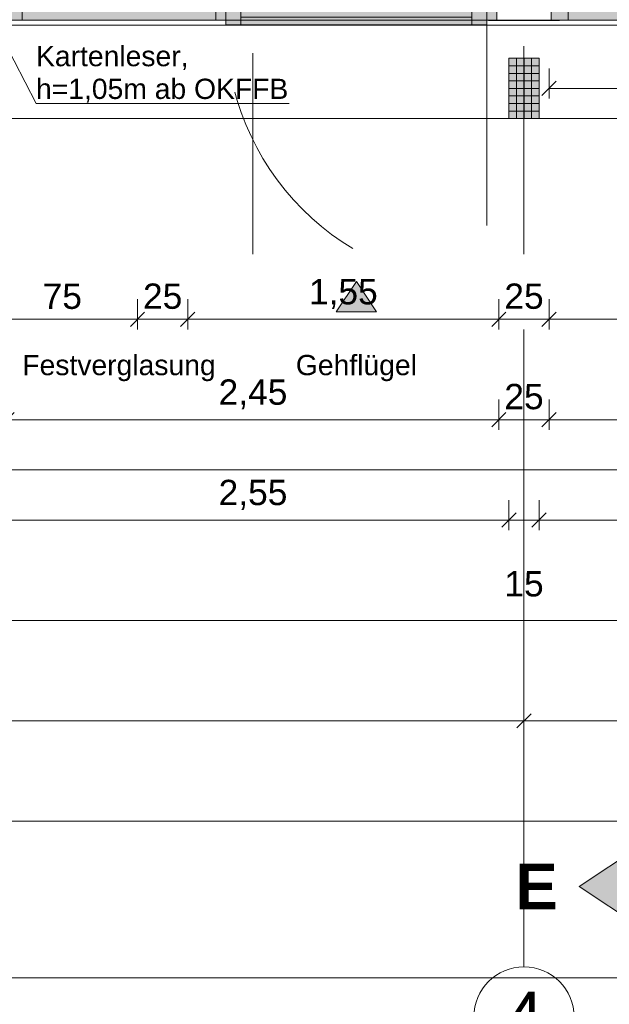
# Model space of a CAD drawing. Header units: metres. Extents: x -111 to 152, y -132 to 99.
# Tile 29 of 256: x -18.71 to -15.78, y -26.69 to -21.78. Entities that reach past the tile are written whole.
import ezdxf

# ---------------------------------------------------------------- set-up
doc = ezdxf.new("R2010")
doc.units = ezdxf.units.M
doc.header["$PDMODE"] = 1
doc.header["$PDSIZE"] = -2
for name, pattern in [('Achsen 01', [5.291531, 3.175, -1.058062, 0.352704, -0.705764]), ('gestrichelt - 01', [2, 1, -1]), ('Raster 01', [2, 1, -1])]:
    doc.linetypes.add(name, pattern=pattern)
doc.layers.get('0').update_dxf_attribs({"lineweight": 25})
for name, color, linetype, lineweight, true_color in [('014_Fassadenarbeiten-000 Aufsicht Betonfertigteile', 7, 'Continuous', 9, 0xc0c0c0), ('032_Metallarbeiten-Fenster', 7, 'Continuous', 13, 0x444444), ('AV1-Achsen', 1, 'Achsen 01', 18, 0xff0000), ('AV1-Raster', 7, 'Raster 01', 9, 0xa6a6a6)]:
    doc.layers.add(name, color=color, linetype=linetype, lineweight=lineweight, true_color=true_color)
for name, color, linetype, lineweight in [('014_Fassadenarbeiten-330 Betonfertigteile vertikal', 7, 'Continuous', 9), ('026_Fensterarbeiten-330 allg.', 7, 'Continuous', 9), ('030_Sonnenschutzarbeiten-BLENDSCHUTZ', 7, 'Continuous', 5), ('_1.35m (3D)', 7, 'Continuous', 9), ('_EG (2D)', 7, 'Continuous', 9), ('_EG - DS (2D)', 7, 'Continuous', 9), ('_GRU (2D)', 7, 'Continuous', 9), ('AV1-Schnitt Achsen', 7, 'Achsen 01', 18), ('Bemaßung-Bemaßung', 7, 'Continuous', 9), ('Keine', 7, 'Continuous', 9)]:
    doc.layers.add(name, color=color, linetype=linetype, lineweight=lineweight)
doc.layers.get('0').freeze()
doc.styles.add('Arial', font='arial.ttf')
doc.styles.add('Arial (bold)', font='arialbd.ttf')
doc.dimstyles.new('COE 50', dxfattribs={"dimtxt": 126.090495, "dimasz": 0.001414, "dimexe": 0.001, "dimexo": 0.01, "dimgap": 0.001, "dimtad": 1, "dimdec": 3, "dimtxsty": 'Arial', "dimblk": 'VW_SLASH-3', "dimblk1": 'VW_SLASH-3', "dimblk2": 'VW_SLASH-3', "dimcen": 0, "dimadec": 3, "dimazin": 0, "dimtfac": 0.8, "dimtdec": 3, "dimtix": 1, "dimtmove": 0, "dimatfit": 0, "dimldrblk": 'VW_SLASH-2', "dimfxl": 0.002, "dimfxlon": 1, "dimfrac": 2, "dimtolj": 1, "dimarcsym": 0})

# ---------------------------------------------------------------- blocks, each defined once
blk = doc.blocks.new('Group-2')
at = {"layer": 'AV1-Raster'}
for p, q in [((-17.55, -22.95), (-17.55, 1.35)), ((-16.2, -22.95), (-16.2, 1.35))]:
    blk.add_line(p, q, dxfattribs=at)
blk = doc.blocks.new('1.35m (3D)')
at = {"layer": 'AV1-Raster', "color": 7}
blk.add_blockref('Group-2', (0, 0), dxfattribs=at)
blk = doc.blocks.new('VW_SLASH-3')
at = {"color": 0, "linetype": 'ByBlock', "lineweight": -2, "transparency": 16777216}
blk.add_line((0, 0), (-1, 0), dxfattribs=at)
at = {"color": 0, "linetype": 'Continuous', "lineweight": 15, "transparency": 16777216, "flags": 128}
blk.add_lwpolyline([(0.5, 0.5), (-0.5, -0.5)], dxfattribs=at)
blk = doc.blocks.new('*D17')
at = {"layer": '030_Sonnenschutzarbeiten-BLENDSCHUTZ', "color": 0, "lineweight": -2}
for p, q in [((-16.075, -22.025), (-16.075, -22.175)), ((-13.625, -22.025), (-13.625, -22.175)), ((-13.6957, -22.125), (-16.0043, -22.125))]:
    blk.add_line(p, q, dxfattribs=at)
at = {"layer": 'Defpoints', "color": 0}
for p in [(-16.075, -21.385), (-13.625, -21.385), (-16.075, -22.125)]:
    blk.add_point(p, dxfattribs=at)
at = {"layer": '030_Sonnenschutzarbeiten-BLENDSCHUTZ', "color": 0, "lineweight": -2, "xscale": 0.070693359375, "yscale": 0.070693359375, "zscale": 0.070693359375, "rotation": 180}
blk.add_blockref('VW_SLASH-3', (-16.075, -22.125), dxfattribs=at)
at = {"layer": '030_Sonnenschutzarbeiten-BLENDSCHUTZ', "color": 0, "lineweight": -2, "xscale": 0.070693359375, "yscale": 0.070693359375, "zscale": 0.070693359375}
blk.add_blockref('VW_SLASH-3', (-13.625, -22.125), dxfattribs=at)
at = {"layer": '030_Sonnenschutzarbeiten-BLENDSCHUTZ', "color": 0, "lineweight": 13, "insert": (-14.85, -21.9992), "char_height": 0.12609, "attachment_point": 5, "style": 'Arial'}
blk.add_mtext('\\A1;2,45', dxfattribs=at)
blk = doc.blocks.new('VW_SLASH-2')
at = {"color": 0, "linetype": 'ByBlock', "lineweight": -2, "transparency": 16777216}
blk.add_line((0, 0), (-1, 0), dxfattribs=at)
at = {"color": 0, "linetype": 'Continuous', "lineweight": 15, "transparency": 16777216, "flags": 128}
blk.add_lwpolyline([(0.5, 0.5), (-0.5, -0.5)], dxfattribs=at)
blk = doc.blocks.new('*D434')
at = {"layer": 'Bemaßung-Bemaßung', "color": 0, "lineweight": -2}
for p, q in [((-39.15, -25.675), (-39.15, -25.825)), ((0, -25.675), (0, -25.825)), ((-0.0707, -25.775), (-39.0793, -25.775))]:
    blk.add_line(p, q, dxfattribs=at)
at = {"layer": 'Defpoints', "color": 0}
for p in [(-39.15, -21.6), (0, -21.6), (-39.15, -25.775)]:
    blk.add_point(p, dxfattribs=at)
at = {"layer": 'Bemaßung-Bemaßung', "color": 0, "lineweight": -2, "xscale": 0.070693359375, "yscale": 0.070693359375, "zscale": 0.070693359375, "rotation": 180}
blk.add_blockref('VW_SLASH-3', (-39.15, -25.775), dxfattribs=at)
at = {"layer": 'Bemaßung-Bemaßung', "color": 0, "lineweight": -2, "xscale": 0.070693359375, "yscale": 0.070693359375, "zscale": 0.070693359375}
blk.add_blockref('VW_SLASH-3', (0, -25.775), dxfattribs=at)
at = {"layer": 'Bemaßung-Bemaßung', "color": 0, "insert": (-19.575, -25.6341), "char_height": 0.15131, "attachment_point": 5, "style": 'Arial'}
blk.add_mtext('\\A1;39,15', dxfattribs=at)
blk = doc.blocks.new('*D438')
at = {"layer": 'Bemaßung-Bemaßung', "color": 0, "lineweight": -2}
for p, q in [((-22.95, -25.175), (-22.95, -25.325)), ((-16.2, -25.175), (-16.2, -25.325)), ((-16.2707, -25.275), (-22.8793, -25.275))]:
    blk.add_line(p, q, dxfattribs=at)
at = {"layer": 'Defpoints', "color": 0}
for p in [(-22.95, -21.6), (-16.2, -21.6), (-22.95, -25.275)]:
    blk.add_point(p, dxfattribs=at)
at = {"layer": 'Bemaßung-Bemaßung', "color": 0, "lineweight": -2, "xscale": 0.070693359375, "yscale": 0.070693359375, "zscale": 0.070693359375, "rotation": 180}
blk.add_blockref('VW_SLASH-3', (-22.95, -25.275), dxfattribs=at)
at = {"layer": 'Bemaßung-Bemaßung', "color": 0, "lineweight": -2, "xscale": 0.070693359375, "yscale": 0.070693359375, "zscale": 0.070693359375}
blk.add_blockref('VW_SLASH-3', (-16.2, -25.275), dxfattribs=at)
at = {"layer": 'Bemaßung-Bemaßung', "color": 0, "insert": (-19.575, -25.1492), "char_height": 0.12609, "attachment_point": 5, "style": 'Arial'}
blk.add_mtext('\\A1;6,75', dxfattribs=at)
blk = doc.blocks.new('*D439')
at = {"layer": 'Bemaßung-Bemaßung', "color": 0, "lineweight": -2}
for p, q in [((-16.2, -25.175), (-16.2, -25.325)), ((-10.8, -25.175), (-10.8, -25.325)), ((-10.8707, -25.275), (-16.1293, -25.275))]:
    blk.add_line(p, q, dxfattribs=at)
at = {"layer": 'Defpoints', "color": 0}
for p in [(-16.2, -21.6), (-10.8, -21.6), (-16.2, -25.275)]:
    blk.add_point(p, dxfattribs=at)
at = {"layer": 'Bemaßung-Bemaßung', "color": 0, "lineweight": -2, "xscale": 0.070693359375, "yscale": 0.070693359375, "zscale": 0.070693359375, "rotation": 180}
blk.add_blockref('VW_SLASH-3', (-16.2, -25.275), dxfattribs=at)
at = {"layer": 'Bemaßung-Bemaßung', "color": 0, "lineweight": -2, "xscale": 0.070693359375, "yscale": 0.070693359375, "zscale": 0.070693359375}
blk.add_blockref('VW_SLASH-3', (-10.8, -25.275), dxfattribs=at)
at = {"layer": 'Bemaßung-Bemaßung', "color": 0, "insert": (-13.5, -25.1492), "char_height": 0.12609, "attachment_point": 5, "style": 'Arial'}
blk.add_mtext('\\A1;5,40', dxfattribs=at)
blk = doc.blocks.new('*D462')
at = {"layer": 'Bemaßung-Bemaßung', "color": 0, "lineweight": -2}
for p, q in [((-18.975, -24.175), (-18.975, -24.325)), ((-18.825, -24.175), (-18.825, -24.325)), ((-19.0457, -24.275), (-19.1164, -24.275)), ((-18.825, -24.275), (-18.975, -24.275)), ((-18.7543, -24.275), (-18.6836, -24.275))]:
    blk.add_line(p, q, dxfattribs=at)
at = {"layer": 'Defpoints', "color": 0}
for p in [(-18.975, -22.275), (-18.825, -22.275), (-18.975, -24.275)]:
    blk.add_point(p, dxfattribs=at)
at = {"layer": 'Bemaßung-Bemaßung', "color": 0, "lineweight": -2, "xscale": 0.070693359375, "yscale": 0.070693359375, "zscale": 0.070693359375}
blk.add_blockref('VW_SLASH-3', (-18.975, -24.275), dxfattribs=at)
at = {"layer": 'Bemaßung-Bemaßung', "color": 0, "lineweight": -2, "xscale": 0.070693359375, "yscale": 0.070693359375, "zscale": 0.070693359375, "rotation": 180}
blk.add_blockref('VW_SLASH-3', (-18.825, -24.275), dxfattribs=at)
at = {"layer": 'Bemaßung-Bemaßung', "color": 0, "insert": (-18.9, -24.5931), "char_height": 0.12609, "attachment_point": 5, "style": 'Arial'}
blk.add_mtext('\\A1;15', dxfattribs=at)
blk = doc.blocks.new('*D463')
at = {"layer": 'Bemaßung-Bemaßung', "color": 0, "lineweight": -2}
for p, q in [((-18.825, -24.175), (-18.825, -24.325)), ((-16.275, -24.175), (-16.275, -24.325)), ((-16.3457, -24.275), (-18.7543, -24.275))]:
    blk.add_line(p, q, dxfattribs=at)
at = {"layer": 'Defpoints', "color": 0}
for p in [(-18.825, -22.275), (-16.275, -22.275), (-18.825, -24.275)]:
    blk.add_point(p, dxfattribs=at)
at = {"layer": 'Bemaßung-Bemaßung', "color": 0, "lineweight": -2, "xscale": 0.070693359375, "yscale": 0.070693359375, "zscale": 0.070693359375, "rotation": 180}
blk.add_blockref('VW_SLASH-3', (-18.825, -24.275), dxfattribs=at)
at = {"layer": 'Bemaßung-Bemaßung', "color": 0, "lineweight": -2, "xscale": 0.070693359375, "yscale": 0.070693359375, "zscale": 0.070693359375}
blk.add_blockref('VW_SLASH-3', (-16.275, -24.275), dxfattribs=at)
at = {"layer": 'Bemaßung-Bemaßung', "color": 0, "insert": (-17.55, -24.1492), "char_height": 0.12609, "attachment_point": 5, "style": 'Arial'}
blk.add_mtext('\\A1;2,55', dxfattribs=at)
blk = doc.blocks.new('*D464')
at = {"layer": 'Bemaßung-Bemaßung', "color": 0, "lineweight": -2}
for p, q in [((-16.275, -24.175), (-16.275, -24.325)), ((-16.125, -24.175), (-16.125, -24.325)), ((-16.3457, -24.275), (-16.4164, -24.275)), ((-16.125, -24.275), (-16.275, -24.275)), ((-16.0543, -24.275), (-15.9836, -24.275))]:
    blk.add_line(p, q, dxfattribs=at)
at = {"layer": 'Defpoints', "color": 0}
for p in [(-16.275, -22.275), (-16.125, -22.275), (-16.275, -24.275)]:
    blk.add_point(p, dxfattribs=at)
at = {"layer": 'Bemaßung-Bemaßung', "color": 0, "lineweight": -2, "xscale": 0.070693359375, "yscale": 0.070693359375, "zscale": 0.070693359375}
blk.add_blockref('VW_SLASH-3', (-16.275, -24.275), dxfattribs=at)
at = {"layer": 'Bemaßung-Bemaßung', "color": 0, "lineweight": -2, "xscale": 0.070693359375, "yscale": 0.070693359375, "zscale": 0.070693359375, "rotation": 180}
blk.add_blockref('VW_SLASH-3', (-16.125, -24.275), dxfattribs=at)
at = {"layer": 'Bemaßung-Bemaßung', "color": 0, "insert": (-16.2, -24.5931), "char_height": 0.12609, "attachment_point": 5, "style": 'Arial'}
blk.add_mtext('\\A1;15', dxfattribs=at)
blk = doc.blocks.new('*D465')
at = {"layer": 'Bemaßung-Bemaßung', "color": 0, "lineweight": -2}
for p, q in [((-16.125, -24.175), (-16.125, -24.325)), ((-13.575, -24.175), (-13.575, -24.325)), ((-13.6457, -24.275), (-16.0543, -24.275))]:
    blk.add_line(p, q, dxfattribs=at)
at = {"layer": 'Defpoints', "color": 0}
for p in [(-16.125, -22.275), (-13.575, -22.275), (-16.125, -24.275)]:
    blk.add_point(p, dxfattribs=at)
at = {"layer": 'Bemaßung-Bemaßung', "color": 0, "lineweight": -2, "xscale": 0.070693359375, "yscale": 0.070693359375, "zscale": 0.070693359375, "rotation": 180}
blk.add_blockref('VW_SLASH-3', (-16.125, -24.275), dxfattribs=at)
at = {"layer": 'Bemaßung-Bemaßung', "color": 0, "lineweight": -2, "xscale": 0.070693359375, "yscale": 0.070693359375, "zscale": 0.070693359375}
blk.add_blockref('VW_SLASH-3', (-13.575, -24.275), dxfattribs=at)
at = {"layer": 'Bemaßung-Bemaßung', "color": 0, "insert": (-14.85, -24.1492), "char_height": 0.12609, "attachment_point": 5, "style": 'Arial'}
blk.add_mtext('\\A1;2,55', dxfattribs=at)
blk = doc.blocks.new('*D479')
at = {"layer": 'Bemaßung-Bemaßung', "color": 0, "lineweight": -2}
for p, q in [((-39.825, -24.675), (-39.825, -24.825)), ((0.675, -24.675), (0.675, -24.825)), ((0.6043, -24.775), (-39.7543, -24.775))]:
    blk.add_line(p, q, dxfattribs=at)
at = {"layer": 'Defpoints', "color": 0}
for p in [(-39.825, -22.275), (0.675, -22.275), (-39.825, -24.775)]:
    blk.add_point(p, dxfattribs=at)
at = {"layer": 'Bemaßung-Bemaßung', "color": 0, "lineweight": -2, "xscale": 0.070693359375, "yscale": 0.070693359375, "zscale": 0.070693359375, "rotation": 180}
blk.add_blockref('VW_SLASH-3', (-39.825, -24.775), dxfattribs=at)
at = {"layer": 'Bemaßung-Bemaßung', "color": 0, "lineweight": -2, "xscale": 0.070693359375, "yscale": 0.070693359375, "zscale": 0.070693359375}
blk.add_blockref('VW_SLASH-3', (0.675, -24.775), dxfattribs=at)
at = {"layer": 'Bemaßung-Bemaßung', "color": 0, "insert": (-19.575, -24.6492), "char_height": 0.12609, "attachment_point": 5, "style": 'Arial'}
blk.add_mtext('\\A1;40,50', dxfattribs=at)
blk = doc.blocks.new('*D488')
at = {"layer": 'Bemaßung-Bemaßung', "color": 0, "lineweight": -2}
for p, q in [((-18.875, -23.175), (-18.875, -23.325)), ((-18.125, -23.175), (-18.125, -23.325)), ((-18.1957, -23.275), (-18.8043, -23.275))]:
    blk.add_line(p, q, dxfattribs=at)
at = {"layer": 'Defpoints', "color": 0}
for p in [(-18.875, -17.275), (-18.125, -17.275), (-18.875, -23.275)]:
    blk.add_point(p, dxfattribs=at)
at = {"layer": 'Bemaßung-Bemaßung', "color": 0, "lineweight": -2, "xscale": 0.070693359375, "yscale": 0.070693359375, "zscale": 0.070693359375, "rotation": 180}
blk.add_blockref('VW_SLASH-3', (-18.875, -23.275), dxfattribs=at)
at = {"layer": 'Bemaßung-Bemaßung', "color": 0, "lineweight": -2, "xscale": 0.070693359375, "yscale": 0.070693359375, "zscale": 0.070693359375}
blk.add_blockref('VW_SLASH-3', (-18.125, -23.275), dxfattribs=at)
at = {"layer": 'Bemaßung-Bemaßung', "color": 0, "insert": (-18.5, -23.1609), "char_height": 0.12609, "attachment_point": 5, "style": 'Arial'}
blk.add_mtext('\\A1;75', dxfattribs=at)
blk = doc.blocks.new('*D489')
at = {"layer": 'Bemaßung-Bemaßung', "color": 0, "lineweight": -2}
for p, q in [((-18.125, -23.175), (-18.125, -23.325)), ((-17.875, -23.175), (-17.875, -23.325)), ((-18.1957, -23.275), (-18.2664, -23.275)), ((-17.875, -23.275), (-18.125, -23.275)), ((-17.8043, -23.275), (-17.7336, -23.275))]:
    blk.add_line(p, q, dxfattribs=at)
at = {"layer": 'Defpoints', "color": 0}
for p in [(-18.125, -17.275), (-17.875, -18.625), (-18.125, -23.275)]:
    blk.add_point(p, dxfattribs=at)
at = {"layer": 'Bemaßung-Bemaßung', "color": 0, "lineweight": -2, "xscale": 0.070693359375, "yscale": 0.070693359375, "zscale": 0.070693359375}
blk.add_blockref('VW_SLASH-3', (-18.125, -23.275), dxfattribs=at)
at = {"layer": 'Bemaßung-Bemaßung', "color": 0, "lineweight": -2, "xscale": 0.070693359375, "yscale": 0.070693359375, "zscale": 0.070693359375, "rotation": 180}
blk.add_blockref('VW_SLASH-3', (-17.875, -23.275), dxfattribs=at)
at = {"layer": 'Bemaßung-Bemaßung', "color": 0, "insert": (-18, -23.1606), "char_height": 0.12609, "attachment_point": 5, "style": 'Arial'}
blk.add_mtext('\\A1;25', dxfattribs=at)
blk = doc.blocks.new('*D490')
at = {"layer": 'Bemaßung-Bemaßung', "color": 0, "lineweight": -2}
for p, q in [((-17.875, -23.175), (-17.875, -23.325)), ((-16.325, -23.175), (-16.325, -23.325)), ((-16.3957, -23.275), (-17.8043, -23.275))]:
    blk.add_line(p, q, dxfattribs=at)
at = {"layer": 'Defpoints', "color": 0}
for p in [(-16.325, -16.075), (-17.875, -18.625), (-17.875, -23.275)]:
    blk.add_point(p, dxfattribs=at)
at = {"layer": 'Bemaßung-Bemaßung', "color": 0, "lineweight": -2, "xscale": 0.070693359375, "yscale": 0.070693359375, "zscale": 0.070693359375, "rotation": 180}
blk.add_blockref('VW_SLASH-3', (-17.875, -23.275), dxfattribs=at)
at = {"layer": 'Bemaßung-Bemaßung', "color": 0, "lineweight": -2, "xscale": 0.070693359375, "yscale": 0.070693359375, "zscale": 0.070693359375}
blk.add_blockref('VW_SLASH-3', (-16.325, -23.275), dxfattribs=at)
at = {"layer": 'Bemaßung-Bemaßung', "color": 0, "insert": (-17.1, -23.1492), "char_height": 0.12609, "attachment_point": 5, "style": 'Arial'}
blk.add_mtext('\\A1;1,55', dxfattribs=at)
blk = doc.blocks.new('*D491')
at = {"layer": 'Bemaßung-Bemaßung', "color": 0, "lineweight": -2}
for p, q in [((-16.325, -23.175), (-16.325, -23.325)), ((-16.075, -23.175), (-16.075, -23.325)), ((-16.3957, -23.275), (-16.4664, -23.275)), ((-16.075, -23.275), (-16.325, -23.275)), ((-16.0043, -23.275), (-15.9336, -23.275))]:
    blk.add_line(p, q, dxfattribs=at)
at = {"layer": 'Defpoints', "color": 0}
for p in [(-16.325, -16.075), (-16.075, -16.075), (-16.325, -23.275)]:
    blk.add_point(p, dxfattribs=at)
at = {"layer": 'Bemaßung-Bemaßung', "color": 0, "lineweight": -2, "xscale": 0.070693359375, "yscale": 0.070693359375, "zscale": 0.070693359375}
blk.add_blockref('VW_SLASH-3', (-16.325, -23.275), dxfattribs=at)
at = {"layer": 'Bemaßung-Bemaßung', "color": 0, "lineweight": -2, "xscale": 0.070693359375, "yscale": 0.070693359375, "zscale": 0.070693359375, "rotation": 180}
blk.add_blockref('VW_SLASH-3', (-16.075, -23.275), dxfattribs=at)
at = {"layer": 'Bemaßung-Bemaßung', "color": 0, "insert": (-16.2, -23.1606), "char_height": 0.12609, "attachment_point": 5, "style": 'Arial'}
blk.add_mtext('\\A1;25', dxfattribs=at)
blk = doc.blocks.new('*D492')
at = {"layer": 'Bemaßung-Bemaßung', "color": 0, "lineweight": -2}
for p, q in [((-16.075, -23.175), (-16.075, -23.325)), ((-13.575, -23.175), (-13.575, -23.325)), ((-13.6457, -23.275), (-16.0043, -23.275))]:
    blk.add_line(p, q, dxfattribs=at)
at = {"layer": 'Defpoints', "color": 0}
for p in [(-16.075, -16.075), (-13.575, -17.5375), (-16.075, -23.275)]:
    blk.add_point(p, dxfattribs=at)
at = {"layer": 'Bemaßung-Bemaßung', "color": 0, "lineweight": -2, "xscale": 0.070693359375, "yscale": 0.070693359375, "zscale": 0.070693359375, "rotation": 180}
blk.add_blockref('VW_SLASH-3', (-16.075, -23.275), dxfattribs=at)
at = {"layer": 'Bemaßung-Bemaßung', "color": 0, "lineweight": -2, "xscale": 0.070693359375, "yscale": 0.070693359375, "zscale": 0.070693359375}
blk.add_blockref('VW_SLASH-3', (-13.575, -23.275), dxfattribs=at)
at = {"layer": 'Bemaßung-Bemaßung', "color": 0, "insert": (-14.825, -23.1492), "char_height": 0.12609, "attachment_point": 5, "style": 'Arial'}
blk.add_mtext('\\A1;2,50', dxfattribs=at)
blk = doc.blocks.new('*D556')
at = {"layer": 'Bemaßung-Bemaßung', "color": 0, "lineweight": -2}
for p, q in [((-18.775, -23.675), (-18.775, -23.825)), ((-16.325, -23.675), (-16.325, -23.825)), ((-16.3957, -23.775), (-18.7043, -23.775))]:
    blk.add_line(p, q, dxfattribs=at)
at = {"layer": 'Defpoints', "color": 0}
for p in [(-18.775, -21.475), (-16.325, -21.475), (-18.775, -23.775)]:
    blk.add_point(p, dxfattribs=at)
at = {"layer": 'Bemaßung-Bemaßung', "color": 0, "lineweight": -2, "xscale": 0.070693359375, "yscale": 0.070693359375, "zscale": 0.070693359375, "rotation": 180}
blk.add_blockref('VW_SLASH-3', (-18.775, -23.775), dxfattribs=at)
at = {"layer": 'Bemaßung-Bemaßung', "color": 0, "lineweight": -2, "xscale": 0.070693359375, "yscale": 0.070693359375, "zscale": 0.070693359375}
blk.add_blockref('VW_SLASH-3', (-16.325, -23.775), dxfattribs=at)
at = {"layer": 'Bemaßung-Bemaßung', "color": 0, "insert": (-17.55, -23.6492), "char_height": 0.12609, "attachment_point": 5, "style": 'Arial'}
blk.add_mtext('\\A1;2,45', dxfattribs=at)
blk = doc.blocks.new('*D557')
at = {"layer": 'Bemaßung-Bemaßung', "color": 0, "lineweight": -2}
for p, q in [((-16.325, -23.675), (-16.325, -23.825)), ((-16.075, -23.675), (-16.075, -23.825)), ((-16.3957, -23.775), (-16.4664, -23.775)), ((-16.075, -23.775), (-16.325, -23.775)), ((-16.0043, -23.775), (-15.9336, -23.775))]:
    blk.add_line(p, q, dxfattribs=at)
at = {"layer": 'Defpoints', "color": 0}
for p in [(-16.325, -21.475), (-16.075, -21.475), (-16.325, -23.775)]:
    blk.add_point(p, dxfattribs=at)
at = {"layer": 'Bemaßung-Bemaßung', "color": 0, "lineweight": -2, "xscale": 0.070693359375, "yscale": 0.070693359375, "zscale": 0.070693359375}
blk.add_blockref('VW_SLASH-3', (-16.325, -23.775), dxfattribs=at)
at = {"layer": 'Bemaßung-Bemaßung', "color": 0, "lineweight": -2, "xscale": 0.070693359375, "yscale": 0.070693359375, "zscale": 0.070693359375, "rotation": 180}
blk.add_blockref('VW_SLASH-3', (-16.075, -23.775), dxfattribs=at)
at = {"layer": 'Bemaßung-Bemaßung', "color": 0, "insert": (-16.2, -23.6606), "char_height": 0.12609, "attachment_point": 5, "style": 'Arial'}
blk.add_mtext('\\A1;25', dxfattribs=at)
blk = doc.blocks.new('*D558')
at = {"layer": 'Bemaßung-Bemaßung', "color": 0, "lineweight": -2}
for p, q in [((-16.075, -23.675), (-16.075, -23.825)), ((-13.625, -23.675), (-13.625, -23.825)), ((-13.6957, -23.775), (-16.0043, -23.775))]:
    blk.add_line(p, q, dxfattribs=at)
at = {"layer": 'Defpoints', "color": 0}
for p in [(-16.075, -21.475), (-13.625, -21.475), (-16.075, -23.775)]:
    blk.add_point(p, dxfattribs=at)
at = {"layer": 'Bemaßung-Bemaßung', "color": 0, "lineweight": -2, "xscale": 0.070693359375, "yscale": 0.070693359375, "zscale": 0.070693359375, "rotation": 180}
blk.add_blockref('VW_SLASH-3', (-16.075, -23.775), dxfattribs=at)
at = {"layer": 'Bemaßung-Bemaßung', "color": 0, "lineweight": -2, "xscale": 0.070693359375, "yscale": 0.070693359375, "zscale": 0.070693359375}
blk.add_blockref('VW_SLASH-3', (-13.625, -23.775), dxfattribs=at)
at = {"layer": 'Bemaßung-Bemaßung', "color": 0, "insert": (-14.85, -23.6492), "char_height": 0.12609, "attachment_point": 5, "style": 'Arial'}
blk.add_mtext('\\A1;2,45', dxfattribs=at)
blk = doc.blocks.new('COE - Außentür 02')
at = {"layer": '032_Metallarbeiten-Fenster', "linetype": 'Continuous', "lineweight": 0}
for points in [[(-0.06, -0.085), (-0.06, -0.15), (0.03, -0.15), (0.03, -0.085)], [(0.03, -0.15), (-0.06, -0.15), (-0.06, -2.39), (0.03, -2.39)], [(-0.06, -1.115), (-0.06, -1.24), (0.03, -1.24), (0.03, -1.115)], [(-0.0825, -1.24), (-0.0825, -1.165), (-0.0075, -1.165), (-0.0075, -1.24)], [(-0.0825, -2.39), (-0.0825, -1.24), (-0.0075, -1.24), (-0.0075, -2.39)], [(-0.0825, -2.465), (-0.0825, -2.39), (-0.0075, -2.39), (-0.0075, -2.465)], [(-0.06, -2.515), (-0.06, -2.39), (0.03, -2.39), (0.03, -2.515)]]:
    blk.add_hatch(color=7, dxfattribs=at).paths.add_polyline_path(points)
at = {"layer": '026_Fensterarbeiten-330 allg.', "color": 7, "linetype": 'gestrichelt - 01', "lineweight": 13, "transparency": 33554687, "flags": 128}
blk.add_lwpolyline([(-0.0825, -2.465), (-1.382, -2.465, -0.414214), (-0.0825, -1.1655)], format="xyb", dxfattribs=at)
at = {"layer": '032_Metallarbeiten-Fenster', "color": 7, "lineweight": 18}
for p, q in [((-0.0075, -0.15), (-0.0075, -1.115)), ((-0.045, -2.39), (-0.045, -1.24))]:
    blk.add_line(p, q, dxfattribs=at)
at = {"layer": '032_Metallarbeiten-Fenster', "color": 7, "lineweight": 18, "flags": 128}
for points in [[(-0.06, -0.085), (-0.06, -0.15), (0.03, -0.15), (0.03, -0.085)], [(0.03, -0.15), (-0.06, -0.15), (-0.06, -2.39), (0.03, -2.39)], [(-0.06, -1.115), (-0.06, -1.24), (0.03, -1.24), (0.03, -1.115)], [(-0.0825, -1.24), (-0.0825, -1.165), (-0.0075, -1.165), (-0.0075, -1.24)], [(-0.0825, -2.39), (-0.0825, -1.24), (-0.0075, -1.24), (-0.0075, -2.39)], [(-0.0825, -2.465), (-0.0825, -2.39), (-0.0075, -2.39), (-0.0075, -2.465)], [(-0.06, -2.515), (-0.06, -2.39), (0.03, -2.39), (0.03, -2.515)]]:
    blk.add_lwpolyline(points, close=True, dxfattribs=at)
blk = doc.blocks.new('Group-357')
at = {"layer": '032_Metallarbeiten-Fenster', "linetype": 'Continuous', "lineweight": 0}
for points in [[(-14.775, -21.745), (-14.825, -21.745), (-14.825, -21.67), (-14.775, -21.67)], [(-13.745, -21.745), (-14.775, -21.745), (-14.775, -21.67), (-13.745, -21.67)], [(-13.695, -21.745), (-13.745, -21.745), (-13.745, -21.67), (-13.695, -21.67)], [(-16.065, -21.785), (-15.98, -21.785), (-15.98, -21.695), (-16.065, -21.695)], [(-13.72, -21.695), (-13.72, -21.785), (-15.98, -21.785), (-15.98, -21.695)], [(-14.775, -21.77), (-14.925, -21.77), (-14.925, -21.695), (-14.775, -21.695)], [(-13.635, -21.785), (-13.72, -21.785), (-13.72, -21.695), (-13.635, -21.695)]]:
    blk.add_hatch(color=7, dxfattribs=at).paths.add_polyline_path(points)
at = {"layer": '032_Metallarbeiten-Fenster', "color": 7, "linetype": 'gestrichelt - 01', "lineweight": 18, "transparency": 33554687}
blk.add_line((-13.695, -21.67), (-13.695, -20.54), dxfattribs=at)
at = {"layer": '032_Metallarbeiten-Fenster', "color": 7, "lineweight": 18}
for p, q in [((-13.745, -21.7075), (-14.775, -21.7075)), ((-15.98, -21.7262), (-14.925, -21.7262))]:
    blk.add_line(p, q, dxfattribs=at)
at = {"layer": '032_Metallarbeiten-Fenster', "color": 7, "lineweight": 18, "flags": 128}
for points in [[(-14.775, -21.745), (-14.825, -21.745), (-14.825, -21.67), (-14.775, -21.67)], [(-13.745, -21.745), (-14.775, -21.745), (-14.775, -21.67), (-13.745, -21.67)], [(-13.695, -21.745), (-13.745, -21.745), (-13.745, -21.67), (-13.695, -21.67)], [(-16.065, -21.785), (-15.98, -21.785), (-15.98, -21.695), (-16.065, -21.695)], [(-13.72, -21.695), (-13.72, -21.785), (-15.98, -21.785), (-15.98, -21.695)], [(-14.775, -21.77), (-14.925, -21.77), (-14.925, -21.695), (-14.775, -21.695)], [(-13.635, -21.785), (-13.72, -21.785), (-13.72, -21.695), (-13.635, -21.695)]]:
    blk.add_lwpolyline(points, close=True, dxfattribs=at)
at = {"layer": '032_Metallarbeiten-Fenster', "color": 7, "linetype": 'gestrichelt - 01', "lineweight": 18, "transparency": 33554687}
blk.add_arc((-13.695, -21.67), 1.13, 90.0004, 180, dxfattribs=at)
blk = doc.blocks.new('Group-712')
at = {"layer": 'AV1-Achsen'}
blk.add_line((-16.2, -26.5), (-16.2, 4.9), dxfattribs=at)
at = {"layer": 'AV1-Achsen', "linetype": 'Continuous'}
blk.add_circle((-16.2, -26.75), 0.25, dxfattribs=at)
at = {"layer": 'AV1-Achsen', "insert": (-16.2, -26.75), "char_height": 0.2522, "attachment_point": 5, "line_spacing_factor": 0.969122, "style": 'Arial'}
blk.add_mtext('4', dxfattribs=at)
blk = doc.blocks.new('Group-726')
at = {"layer": 'AV1-Schnitt Achsen', "linetype": 'Continuous', "lineweight": 0}
blk.add_hatch(color=7, dxfattribs=at).paths.add_polyline_path([(-15.625, -25.9), (-15.625, -26.3), (-15.925, -26.1)])
at = {"layer": 'AV1-Schnitt Achsen', "linetype": 'Continuous', "flags": 128}
blk.add_lwpolyline([(-15.625, -25.9), (-15.625, -26.3), (-15.925, -26.1)], close=True, dxfattribs=at)
at = {"layer": 'AV1-Schnitt Achsen', "insert": (-16.2431, -26.1), "char_height": 0.227, "attachment_point": 4, "line_spacing_factor": 0.969122, "style": 'Arial (bold)'}
blk.add_mtext('E', dxfattribs=at)
blk = doc.blocks.new('GRU (2D)')
at = {"layer": 'AV1-Achsen', "color": 7}
blk.add_blockref('Group-712', (0, 0), dxfattribs=at)
at = {"layer": 'AV1-Schnitt Achsen', "color": 7}
blk.add_blockref('Group-726', (0, 0), dxfattribs=at)
blk = doc.blocks.new('EG - DS (2D)')
at = {"layer": '030_Sonnenschutzarbeiten-BLENDSCHUTZ', "color": 7, "lineweight": 13}
dim = blk.add_linear_dim(base=(-16.075, -22.125), p1=(-13.625, -21.385), p2=(-16.075, -21.385), text='2,45', dimstyle='COE 50', override={"dimtxt": 0.12609, "dimasz": 0.070693, "dimexe": 0.05, "dimgap": 0.05, "dimpost": '<>', "dimtxsty": 'Arial', "dimtmove": 2, "dimfxl": 0.1}, dxfattribs=at)
dim.commit()
dim.dimension.update_dxf_attribs({"geometry": '*D17', "text_midpoint": (-14.85, -21.9992)})
blk = doc.blocks.new('EG (2D)')
at = {"layer": '014_Fassadenarbeiten-330 Betonfertigteile vertikal', "linetype": 'Continuous', "lineweight": 0}
blk.add_hatch(color=9, dxfattribs=at).paths.add_polyline_path([(-16.125, -21.975), (-16.275, -21.975), (-16.275, -22.275), (-16.125, -22.275)])
at = {"layer": '014_Fassadenarbeiten-330 Betonfertigteile vertikal', "linetype": 'Continuous', "lineweight": 9}
h = blk.add_hatch(dxfattribs=at)
h.set_pattern_fill('Stahlbetonfertigteil', color=8, style=0, pattern_type=2)
h.set_pattern_definition([(-90, (0, 0), (0.0375, 0), [])])
h.paths.add_polyline_path([(-16.125, -21.975), (-16.275, -21.975), (-16.275, -22.275), (-16.125, -22.275)])
at = {"layer": '014_Fassadenarbeiten-330 Betonfertigteile vertikal', "linetype": 'Continuous', "lineweight": 13}
h = blk.add_hatch(dxfattribs=at)
h.set_pattern_fill('Stahlbetonfertigteil-1', color=8, style=0, pattern_type=2)
h.set_pattern_definition([(0, (0, 0), (2e-18, -0.0375), [])])
h.paths.add_polyline_path([(-16.125, -21.975), (-16.275, -21.975), (-16.275, -22.275), (-16.125, -22.275)])
at = {"layer": '032_Metallarbeiten-Fenster', "linetype": 'Continuous', "lineweight": 0, "transparency": 33554687}
blk.add_hatch(color=181, dxfattribs=at).paths.add_polyline_path([(-16.3769, -21.7843), (-16.0231, -21.7843), (-16.0231, -21.7863), (-16.3769, -21.7863)])
at = {"layer": 'AV1-Schnitt Achsen', "linetype": 'Continuous', "lineweight": 0}
blk.add_hatch(color=7, dxfattribs=at).paths.add_polyline_path([(-17.135, -23.237), (-16.935, -23.237), (-17.035, -23.087)])
at = {"layer": '014_Fassadenarbeiten-000 Aufsicht Betonfertigteile', "flags": 128}
blk.add_lwpolyline([(-39.455, -21.905), (-39.124, -21.905), (-39.124, -21.81), (-22.976, -21.81), (-22.976, -21.905), (-18.9, -21.905), (-18.9, -21.81), (-0.026, -21.81), (-0.026, -21.905), (0.305, -21.905), (0.675, -22.275), (-39.825, -22.275)], close=True, dxfattribs=at)
at = {"layer": '014_Fassadenarbeiten-330 Betonfertigteile vertikal', "flags": 128}
blk.add_lwpolyline([(-16.125, -21.975), (-16.275, -21.975), (-16.275, -22.275), (-16.125, -22.275)], close=True, dxfattribs=at)
at = {"layer": '032_Metallarbeiten-Fenster', "color": 7, "linetype": 'Continuous', "lineweight": 9, "transparency": 33554687, "flags": 128}
blk.add_lwpolyline([(-16.3769, -21.7843), (-16.0231, -21.7843), (-16.0231, -21.7863), (-16.3769, -21.7863)], close=True, dxfattribs=at)
at = {"layer": 'AV1-Schnitt Achsen', "linetype": 'Continuous', "flags": 128}
blk.add_lwpolyline([(-17.135, -23.237), (-16.935, -23.237), (-17.035, -23.087)], close=True, dxfattribs=at)
at = {"layer": 'Keine', "color": 8, "linetype": 'Continuous', "lineweight": 13}
for p, q in [((-31.4623, -24.025), (0.675, -24.025)), ((-31.4623, -26.555), (0.675, -26.555))]:
    blk.add_line(p, q, dxfattribs=at)
at = {"layer": 'Keine', "color": 9, "linetype": 'Continuous', "lineweight": 13, "flags": 128}
blk.add_lwpolyline([(-39.825, 0.675), (0.675, 0.675), (0.675, -22.275), (-39.825, -22.275)], close=True, dxfattribs=at)
at = {"layer": 'Keine', "color": 6, "linetype": 'Continuous', "lineweight": 5, "flags": 128}
blk.add_lwpolyline([(-17.3692, -22.2008), (-18.6309, -22.2008), (-18.7943, -21.8807)], dxfattribs=at)
at = {"layer": '032_Metallarbeiten-Fenster', "color": 7}
blk.add_blockref('Group-357', (0, 0), dxfattribs=at)
at = {"layer": '032_Metallarbeiten-Fenster', "color": 7, "rotation": 90}
blk.add_blockref('COE - Außentür 02', (-18.85, -21.725), dxfattribs=at)
at = {"layer": 'Keine', "color": 6, "insert": (-18.6309, -22.1962), "char_height": 0.100872, "attachment_point": 7, "line_spacing_factor": 0.969122, "style": 'Arial'}
blk.add_mtext('Kartenleser, \\Ph=1,05m ab OKFFB', dxfattribs=at)
at = {"layer": 'Bemaßung-Bemaßung'}
for base, p1, p2, text, override, picture, middle in [((-17.875, -23.275), (-16.325, -16.075), (-17.875, -18.625), '1,55', {"dimtxt": 0.12609, "dimasz": 0.070693, "dimexe": 0.05, "dimgap": 0.05, "dimpost": '<>', "dimtxsty": 'Arial', "dimtmove": 2, "dimfxl": 0.1}, '*D490', (-17.1, -23.1492)), ((-16.325, -23.275), (-16.075, -16.075), (-16.325, -16.075), '25', {"dimtxt": 0.12609, "dimasz": 0.070693, "dimexe": 0.05, "dimgap": 0.05, "dimpost": '<>', "dimtxsty": 'Arial', "dimtmove": 2, "dimfxl": 0.1}, '*D491', (-16.2, -23.1606)), ((-16.075, -23.275), (-13.575, -17.5375), (-16.075, -16.075), '2,50', {"dimtxt": 0.12609, "dimasz": 0.070693, "dimexe": 0.05, "dimgap": 0.05, "dimpost": '<>', "dimtxsty": 'Arial', "dimtmove": 2, "dimfxl": 0.1}, '*D492', (-14.825, -23.1492)), ((-18.875, -23.275), (-18.125, -17.275), (-18.875, -17.275), '75', {"dimtxt": 0.12609, "dimasz": 0.070693, "dimexe": 0.05, "dimgap": 0.05, "dimpost": '<>', "dimtxsty": 'Arial', "dimtmove": 2, "dimfxl": 0.1}, '*D488', (-18.5, -23.1609)), ((-18.125, -23.275), (-17.875, -18.625), (-18.125, -17.275), '25', {"dimtxt": 0.12609, "dimasz": 0.070693, "dimexe": 0.05, "dimgap": 0.05, "dimpost": '<>', "dimtxsty": 'Arial', "dimtmove": 2, "dimfxl": 0.1}, '*D489', (-18, -23.1606)), ((-18.775, -23.775), (-16.325, -21.475), (-18.775, -21.475), '2,45', {"dimtxt": 0.12609, "dimasz": 0.070693, "dimexe": 0.05, "dimgap": 0.05, "dimpost": '<>', "dimtxsty": 'Arial', "dimtmove": 2, "dimfxl": 0.1}, '*D556', (-17.55, -23.6492)), ((-16.325, -23.775), (-16.075, -21.475), (-16.325, -21.475), '25', {"dimtxt": 0.12609, "dimasz": 0.070693, "dimexe": 0.05, "dimgap": 0.05, "dimpost": '<>', "dimtxsty": 'Arial', "dimtmove": 2, "dimfxl": 0.1}, '*D557', (-16.2, -23.6606)), ((-16.075, -23.775), (-13.625, -21.475), (-16.075, -21.475), '2,45', {"dimtxt": 0.12609, "dimasz": 0.070693, "dimexe": 0.05, "dimgap": 0.05, "dimpost": '<>', "dimtxsty": 'Arial', "dimtmove": 2, "dimfxl": 0.1}, '*D558', (-14.85, -23.6492)), ((-39.825, -24.775), (0.675, -22.275), (-39.825, -22.275), '40,50', {"dimtxt": 0.12609, "dimasz": 0.070693, "dimexe": 0.05, "dimgap": 0.05, "dimpost": '<>', "dimtxsty": 'Arial', "dimtmove": 2, "dimfxl": 0.1}, '*D479', (-19.575, -24.6492)), ((-18.975, -24.275), (-18.825, -22.275), (-18.975, -22.275), '15', {"dimtxt": 0.12609, "dimasz": 0.070693, "dimexe": 0.05, "dimgap": 0.05, "dimpost": '<>', "dimtxsty": 'Arial', "dimtix": 0, "dimtmove": 2, "dimfxl": 0.1}, '*D462', (-18.9, -24.5931)), ((-18.825, -24.275), (-16.275, -22.275), (-18.825, -22.275), '2,55', {"dimtxt": 0.12609, "dimasz": 0.070693, "dimexe": 0.05, "dimgap": 0.05, "dimpost": '<>', "dimtxsty": 'Arial', "dimtmove": 2, "dimfxl": 0.1}, '*D463', (-17.55, -24.1492)), ((-16.275, -24.275), (-16.125, -22.275), (-16.275, -22.275), '15', {"dimtxt": 0.12609, "dimasz": 0.070693, "dimexe": 0.05, "dimgap": 0.05, "dimpost": '<>', "dimtxsty": 'Arial', "dimtix": 0, "dimtmove": 2, "dimfxl": 0.1}, '*D464', (-16.2, -24.5931)), ((-16.125, -24.275), (-13.575, -22.275), (-16.125, -22.275), '2,55', {"dimtxt": 0.12609, "dimasz": 0.070693, "dimexe": 0.05, "dimgap": 0.05, "dimpost": '<>', "dimtxsty": 'Arial', "dimtmove": 2, "dimfxl": 0.1}, '*D465', (-14.85, -24.1492))]:
    dim = blk.add_linear_dim(base=base, p1=p1, p2=p2, text=text, dimstyle='COE 50', override=override, dxfattribs=at)
    dim.commit()
    dim.dimension.update_dxf_attribs({"geometry": picture, "text_midpoint": middle})
at = {"layer": 'Bemaßung-Bemaßung', "color": 1}
for base, p1, p2, text, override, picture, middle in [((-39.15, -25.775), (0, -21.6), (-39.15, -21.6), '39,15', {"dimtxt": 0.151309, "dimasz": 0.070693, "dimexe": 0.05, "dimgap": 0.05, "dimpost": '<>', "dimtxsty": 'Arial', "dimtmove": 2, "dimfxl": 0.1}, '*D434', (-19.575, -25.6341)), ((-22.95, -25.275), (-16.2, -21.6), (-22.95, -21.6), '6,75', {"dimtxt": 0.12609, "dimasz": 0.070693, "dimexe": 0.05, "dimgap": 0.05, "dimpost": '<>', "dimtxsty": 'Arial', "dimtmove": 2, "dimfxl": 0.1}, '*D438', (-19.575, -25.1492)), ((-16.2, -25.275), (-10.8, -21.6), (-16.2, -21.6), '5,40', {"dimtxt": 0.12609, "dimasz": 0.070693, "dimexe": 0.05, "dimgap": 0.05, "dimpost": '<>', "dimtxsty": 'Arial', "dimtmove": 2, "dimfxl": 0.1}, '*D439', (-13.5, -25.1492))]:
    dim = blk.add_linear_dim(base=base, p1=p1, p2=p2, text=text, dimstyle='COE 50', override=override, dxfattribs=at)
    dim.commit()
    dim.dimension.update_dxf_attribs({"geometry": picture, "text_midpoint": middle})
at = {"color": 255, "transparency": 33554687}
for points in [[(-18.7013, -23.5878), (-17.7337, -23.5878), (-17.7337, -23.4255), (-18.7013, -23.4255)], [(-17.3384, -23.5878), (-16.7316, -23.5878), (-16.7316, -23.4255), (-17.3384, -23.4255)]]:
    blk.add_wipeout(points, dxfattribs=at).dxf.layer = 'Keine'
at = {"layer": 'Keine', "color": 7, "attachment_point": 2, "line_spacing_factor": 0.969122, "style": 'Arial'}
for s, insert, char_height in [('Festverglasung', (-18.2175, -23.4524), 0.100872), ('Gehflügel', (-17.035, -23.4524), 0.10087)]:
    blk.add_mtext(s, dxfattribs=dict(at, insert=insert, char_height=char_height))

msp = doc.modelspace()

# ---------------------------------------------------------------- block references
at = {"layer": '_1.35m (3D)'}
msp.add_blockref('1.35m (3D)', (0, 0), dxfattribs=at)

# ---------------------------------------------------------------- next in the draw order: block references
at = {"layer": '_EG - DS (2D)'}
msp.add_blockref('EG - DS (2D)', (0, 0), dxfattribs=at)

# ---------------------------------------------------------------- next in the draw order: block references
at = {"layer": '_EG (2D)'}
msp.add_blockref('EG (2D)', (0, 0), dxfattribs=at)

# ---------------------------------------------------------------- next in the draw order: block references
at = {"layer": '_GRU (2D)'}
msp.add_blockref('GRU (2D)', (0, 0), dxfattribs=at)

doc.saveas('drawing.dxf')
